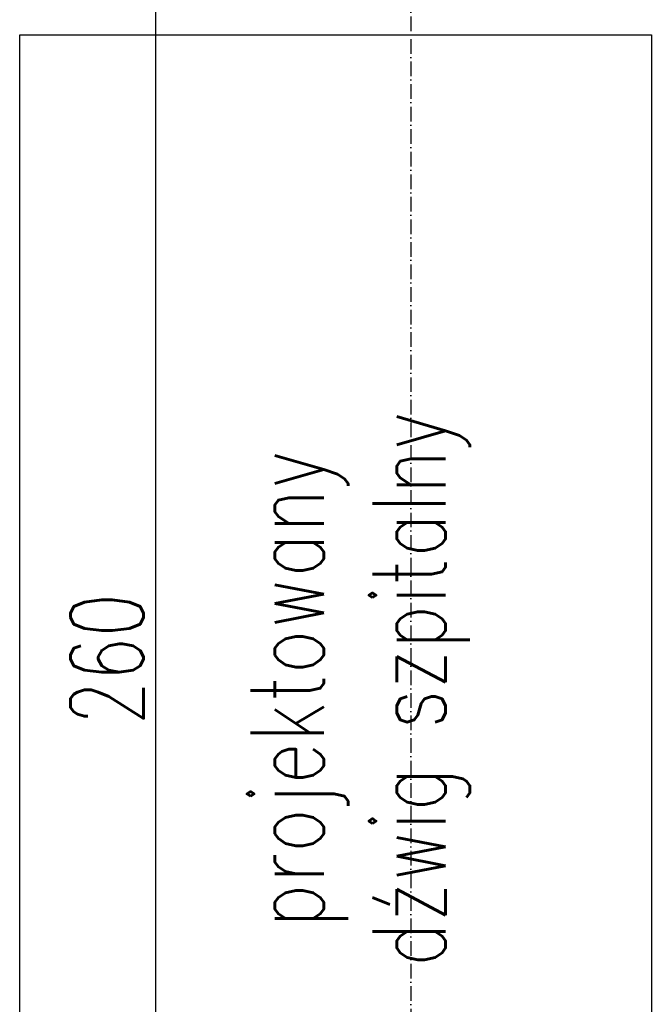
# Model space of a CAD drawing. Header units: millimetres. Extents: x -33628 to -373, y -3399 to 2697.
# Tile 52 of 99: x -23646 to -23543, y -3254 to -3092. Entities that reach past the tile are written whole.
import ezdxf

# ---------------------------------------------------------------- set-up
doc = ezdxf.new("R2010")
doc.units = ezdxf.units.MM
doc.header["$LTSCALE"] = 0.2
doc.header["$MEASUREMENT"] = 0
doc.header["$PDMODE"] = 35
doc.header["$PDSIZE"] = 5
doc.linetypes.add('$0$ICAD_ISO10W100', pattern=[18.5, 12, -3, 0.5, -3])
doc.layers.add('$0$A-KOMENTWYM - DETAL', color=30, linetype='Continuous', lineweight=5)
for name, color, linetype in [('$0$A-opis', 7, 'Continuous'), ('$0$A-winda', 12, 'Continuous'), ('$0$A-wyposażenie', 203, 'Continuous')]:
    doc.layers.add(name, color=color, linetype=linetype)
doc.styles.add('$0$Arch-Dim', font='romans.shx', dxfattribs={"width": 0.75})
doc.styles.add('$0$TXT', font='romans.shx', dxfattribs={"width": 0.7})
doc.dimstyles.new('$0$1-50', dxfattribs={"dimtxt": 12, "dimasz": 8, "dimexe": 3, "dimexo": 0, "dimgap": 2, "dimtad": 1, "dimrnd": 0.5, "dimzin": 12, "dimdsep": 46, "dimtxsty": '$0$TXT', "dimblk": '$1$_Oblique', "dimcen": 0.125, "dimdle": 2, "dimclrd": 256, "dimclre": 256, "dimclrt": 7, "dimazin": 0, "dimtfac": 1, "dimtix": 1, "dimtmove": 1, "dimatfit": 2, "dimfxl": 3, "dimfxlon": 1, "dimtvp": 10, "dimtolj": 1, "dimtzin": 0, "dimarcsym": 0})

# ---------------------------------------------------------------- blocks, each defined once
blk = doc.blocks.new('$1$_Oblique')
at = {"color": 0, "linetype": 'ByBlock', "lineweight": -2}
blk.add_line((-0.5, -0.5), (0.5, 0.5), dxfattribs=at)
blk = doc.blocks.new('*D253')
at = {"layer": '$0$A-KOMENTWYM - DETAL', "lineweight": -2}
for p, q in [((60.5, -80.14), (60.5, -86.14)), ((320.5, -80.14), (320.5, -86.14)), ((58.5, -83.14), (322.5, -83.14))]:
    blk.add_line(p, q, dxfattribs=at)
at = {"layer": 'Defpoints', "color": 0}
for p in [(60.5, -50), (320.5, -50), (320.5, -83.14)]:
    blk.add_point(p, dxfattribs=at)
at = {"layer": '$0$A-KOMENTWYM - DETAL', "lineweight": -2, "xscale": 8, "yscale": 8, "zscale": 8, "rotation": 180}
blk.add_blockref('$1$_Oblique', (60.5, -83.14), dxfattribs=at)
at = {"layer": '$0$A-KOMENTWYM - DETAL', "lineweight": -2, "xscale": 8, "yscale": 8, "zscale": 8}
blk.add_blockref('$1$_Oblique', (320.5, -83.14), dxfattribs=at)
at = {"layer": '$0$A-KOMENTWYM - DETAL', "color": 7, "insert": (190.5, -75.14), "char_height": 12, "attachment_point": 5, "style": '$0$TXT'}
blk.add_mtext('\\A1;260', dxfattribs=at)
blk = doc.blocks.new('szyb-szkło_150-piętro2')
at = {"layer": '$0$A-winda', "color": 8, "linetype": '$0$ICAD_ISO10W100'}
blk.add_line((355.131, -125), (16.354, -125), dxfattribs=at)
at = {"layer": '$0$A-wyposażenie'}
blk.add_lwpolyline([(292.941, -60.809), (292.941, -164.509), (75.441, -164.509), (75.441, -60.809)], close=True, dxfattribs=at)
at = {"layer": '$0$A-opis', "color": 52, "insert": (131.212, -116.719), "char_height": 12, "width": 108.66963, "attachment_point": 4, "style": '$0$Arch-Dim'}
blk.add_mtext('\\pxqc,t4;projektowany dźwig szpitalny', dxfattribs=at)
at = {"layer": '$0$A-KOMENTWYM - DETAL'}
dim = blk.add_linear_dim(base=(320.5, -83.142), p1=(60.5, -50), p2=(320.5, -50), dimstyle='$0$1-50', override={"dimtxt": 12}, dxfattribs=at)
dim.commit()
dim.dimension.update_dxf_attribs({"geometry": '*D253', "text_midpoint": (190.5, -75.142)})

msp = doc.modelspace()

# ---------------------------------------------------------------- block references
at = {"rotation": 90}
msp.add_blockref('szyb-szkło_150-piętro2', (-23707.27, -3387.57), dxfattribs=at)

doc.saveas('drawing.dxf')
